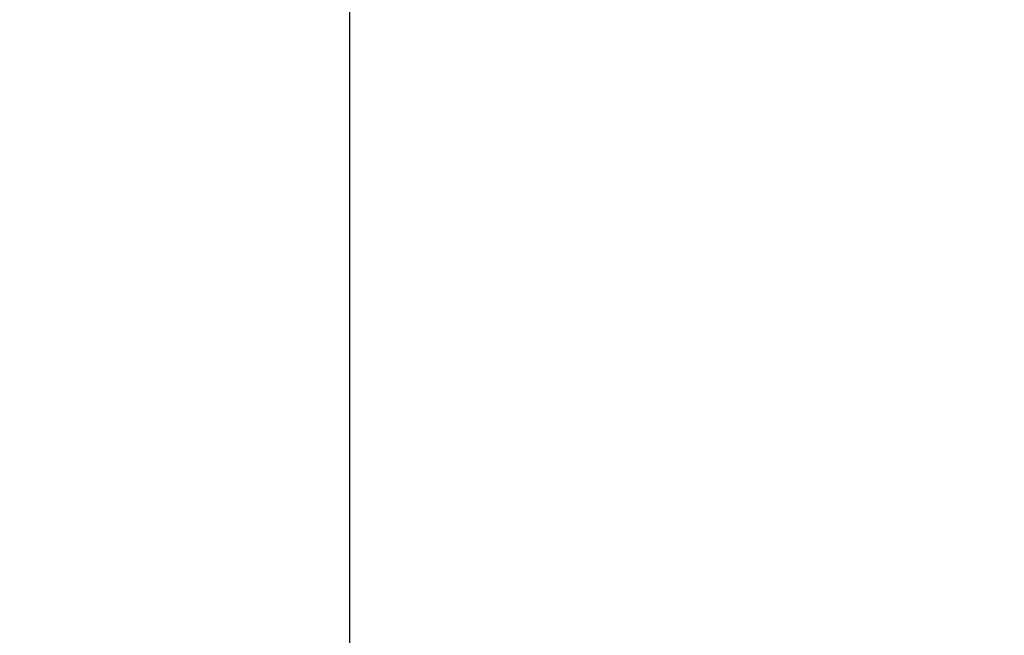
# Model space of a CAD drawing. Header units: metres. Extents: x 63115 to 703450, y -261936 to -53969.
# Tile 200 of 256: x 166028.8 to 166037.76, y -134568.3 to -134562.7. Entities that reach past the tile are written whole.
import ezdxf

# ---------------------------------------------------------------- set-up
doc = ezdxf.new("R2010")
doc.units = ezdxf.units.M
doc.linetypes.add('DASHDOT2', pattern=[12.7, 6.35, -3.175, 0, -3.175])
doc.layers.add('_01-STRAMIENEN', color=253, linetype='DASHDOT2')
doc.layers.add('_03-PROJECTION', color=1, linetype='Continuous')
doc.layers.add('_01Hulplijnen', color=6, linetype='Continuous', plot=False)

# ---------------------------------------------------------------- blocks, each defined once
blk = doc.blocks.new('*U396')
at = {"layer": '_01-STRAMIENEN'}
blk.add_lwpolyline([(5100, 5487.358), (5100, -4768.642)], dxfattribs=at)
at = {"layer": '_01Hulplijnen'}
blk.add_lwpolyline([(5100, 5487.358), (5100, -4768.642)], dxfattribs=at)
blk = doc.blocks.new('*U255')
at = {"layer": '_01Hulplijnen'}
blk.add_lwpolyline([(5100, -766.0302), (5100, -4752.8389)], dxfattribs=at)

msp = doc.modelspace()

# ---------------------------------------------------------------- linework, layer by layer
at = {"layer": '_03-PROJECTION'}
for start_param, end_param in [(5.35272, 10.194284), (0.531155, 2.601165)]:
    msp.add_ellipse((160931.8001, -130410.6056), major_axis=(-6500, 0), ratio=0.638462, start_param=start_param, end_param=end_param, dxfattribs=at)

# ---------------------------------------------------------------- block references
for name in ['*U396', '*U255']:
    msp.add_blockref(name, (160931.8001, -130410.6056), dxfattribs=at)

doc.saveas('drawing.dxf')
